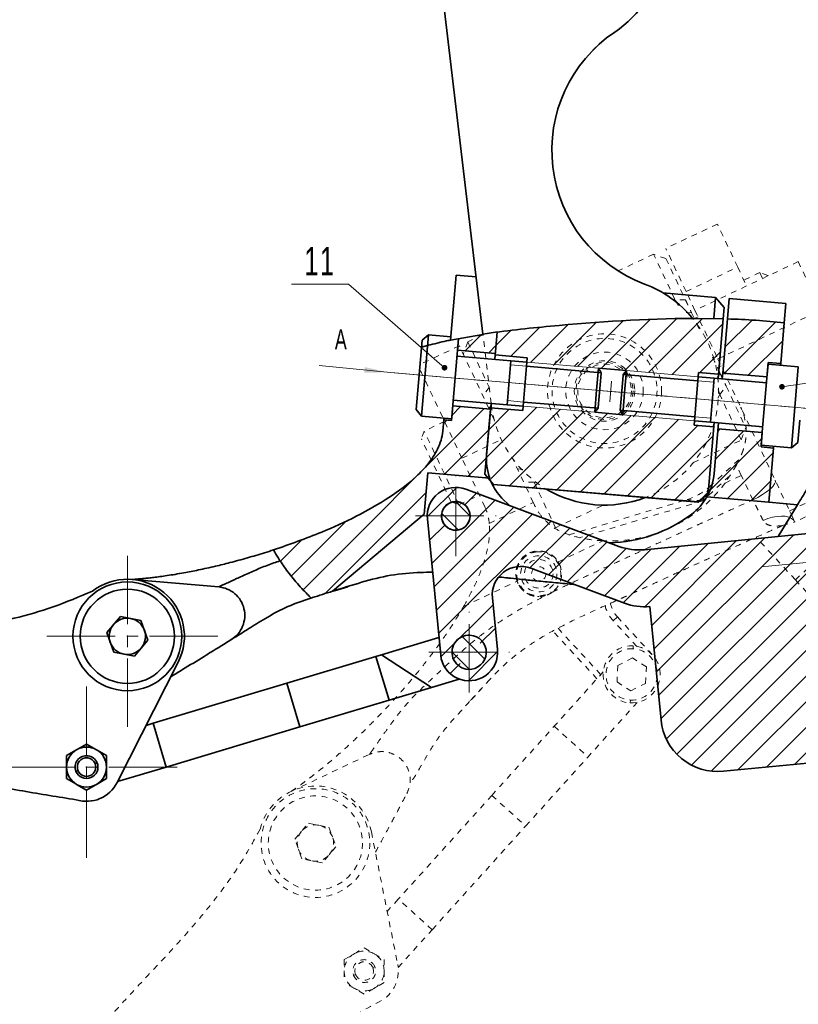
# Model space of a CAD drawing. Header units: millimetres. Extents: x -594 to 641, y -420 to 420.
# Tile 3 of 43: x -477 to -341, y -334 to -161. Entities that reach past the tile are written whole.
import ezdxf
from ezdxf.enums import TextEntityAlignment as Align

# ---------------------------------------------------------------- set-up
doc = ezdxf.new("R2010")
doc.units = ezdxf.units.MM
doc.linetypes.add('点画线', pattern=[18, 12, -2, 2, -2])
doc.linetypes.add('虚线', pattern=[2, 1, -1])
doc.layers.get('0').update_dxf_attribs({"lineweight": 35})
for name, color, linetype, lineweight in [('中心线层', 1, '点画线', 18), ('剖面线层', 4, 'Continuous', 18), ('尺寸线层', 3, 'Continuous', 18), ('粗实线层', 7, 'Continuous', 35), ('细实线层', 7, 'Continuous', 18), ('虚线层', 6, '虚线', 18)]:
    doc.layers.add(name, color=color, linetype=linetype, lineweight=lineweight)
doc.styles.add('标准', font='txt', dxfattribs={"width": 0.667})
doc.dimstyles.new('GB_尺寸', dxfattribs={"dimtxt": 3.5, "dimasz": 4, "dimexe": 2, "dimexo": 0, "dimtad": 1, "dimdsep": 46, "dimtxsty": '标准', "dimblk": '_CAXARROW', "dimcen": 0, "dimdle": 6, "dimazin": 2, "dimtfac": 0.707107, "dimtdec": 3, "dimtmove": 2, "dimatfit": 3, "dimfxl": 0, "dimfrac": 2, "dimtolj": 1, "dimtzin": 0, "dimarcsym": 0})
pattern_1 = [(135, (0, 0), (-2.245064, -2.245064), [])]

# ---------------------------------------------------------------- blocks, each defined once
blk = doc.blocks.new('*X4')
at = {"layer": '尺寸线层', "linetype": 'Continuous'}
blk.add_hatch(color=256, dxfattribs=at).paths.add_polyline_path([(0, 0), (-4.03, -0.1), (-3.93, 0.9)], flags=0)
blk.add_line((0, 0), (-11.94, 1.2), dxfattribs=at)
blk = doc.blocks.new('*X14')
at = {"layer": '尺寸线层', "linetype": 'Continuous'}
for points in [[(-518.82, -371.2), (-514.82, -370.7), (-514.82, -371.7)], [(-289.76, -371.2), (-293.76, -370.7), (-293.76, -371.7)]]:
    blk.add_hatch(color=0, dxfattribs=at).paths.add_polyline_path(points, flags=0)
at = {"layer": '尺寸线层', "color": 0, "linetype": 'Continuous'}
for p, q in [((-289.76, -167.85), (-289.76, -373.2)), ((-518.82, -277.73), (-518.82, -373.2)), ((-518.82, -371.2), (-289.76, -371.2))]:
    blk.add_line(p, q, dxfattribs=at)
at = {"layer": '尺寸线层', "color": 0, "insert": (-404.29, -368.84), "char_height": 3.5, "width": 9.4541, "attachment_point": 5, "line_spacing_factor": 1.15057, "style": '标准'}
blk.add_mtext('\\T1.1;230', dxfattribs=at)
blk = doc.blocks.new('_CAXARROW')
blk.add_hatch(color=0).paths.add_polyline_path([(0, 0), (-1, 0.125), (-1, -0.125)], flags=0)
blk = doc.blocks.new('*X15')
at = {"layer": '尺寸线层', "linetype": 'Continuous'}
for points in [[(-259.13, 323.12), (-259.63, 319.12), (-258.63, 319.12)], [(-259.13, -353.35), (-259.63, -349.35), (-258.63, -349.35)]]:
    blk.add_hatch(color=0, dxfattribs=at).paths.add_polyline_path(points, flags=0)
at = {"layer": '尺寸线层', "color": 0, "linetype": 'Continuous'}
for p, q in [((-374.61, 323.12), (-257.13, 323.12)), ((-259.13, -353.35), (-259.13, 323.12)), ((-459.09, -353.35), (-257.13, -353.35))]:
    blk.add_line(p, q, dxfattribs=at)
at = {"layer": '尺寸线层', "color": 0, "insert": (-261.49, 178.79), "char_height": 3.5, "width": 9.2017, "attachment_point": 5, "rotation": 90, "line_spacing_factor": 1.15057, "style": '标准'}
blk.add_mtext('\\T1.1;676', dxfattribs=at)
blk = doc.blocks.new('*X58')
at = {"layer": '细实线层', "lineweight": 18}
h = blk.add_hatch(color=0, dxfattribs=at)
edge = h.paths.add_edge_path(flags=0)
edge.add_arc((0, 0), 0.5, 0, 360)
at = {"layer": '细实线层', "color": 0}
for p, q in [((-16.84, 14.67), (-26.84, 14.67)), ((0, 0), (-16.84, 14.67))]:
    blk.add_line(p, q, dxfattribs=at)
at = {"layer": '细实线层', "color": 0, "lineweight": 18, "insert": (-21.84, 16.17), "char_height": 5, "width": 17, "attachment_point": 8, "line_spacing_factor": 1.15057, "style": '标准'}
blk.add_mtext('\\T1.1;11', dxfattribs=at)
blk = doc.blocks.new('*X59')
at = {"layer": '细实线层', "lineweight": 18}
h = blk.add_hatch(color=0, dxfattribs=at)
edge = h.paths.add_edge_path(flags=0)
edge.add_arc((0, 0), 0.5, 0, 360)
at = {"layer": '细实线层', "color": 0}
for p, q in [((0, 0), (64.19, 9.59)), ((64.19, 9.59), (74.19, 9.59))]:
    blk.add_line(p, q, dxfattribs=at)
at = {"layer": '细实线层', "color": 0, "lineweight": 18, "insert": (69.19, 11.09), "char_height": 5, "width": 17, "attachment_point": 8, "line_spacing_factor": 1.15057, "style": '标准'}
blk.add_mtext('\\T1.1;12', dxfattribs=at)

msp = doc.modelspace()

# ---------------------------------------------------------------- hatches: boundary and pattern name
at = {"layer": '剖面线层'}
h = msp.add_hatch(dxfattribs=at)
h.set_pattern_fill('ANSI31', color=256, style=0, pattern_type=0)
edge = h.paths.add_edge_path(flags=0)
edge.add_line((-393.43, -216.145), (-393.774, -220.144))
edge.add_line((-393.774, -220.144), (-388.158, -220.627))
edge.add_line((-388.158, -220.627), (-388.224, -221.395))
edge.add_line((-388.224, -221.395), (-360.689, -223.762))
edge.add_line((-360.689, -223.762), (-360.623, -222.995))
edge.add_line((-360.623, -222.995), (-354.645, -223.509))
edge.add_line((-354.645, -223.509), (-353.811, -213.809))
edge.add_spline(control_points=[(-353.811, -213.809), (-363.811, -213.532), (-377.19, -214.384), (-390.349, -215.731), (-393.43, -216.145)], knot_values=[0, 0, 0, 0, 30.2965328, 39.7224263, 39.7224263, 39.7224263, 39.7224263], weights=[1, 1, 1, 1, 1], degree=3, periodic=0)
h = msp.add_hatch(dxfattribs=at)
h.set_pattern_fill('ANSI31', color=256, style=0, pattern_type=0)
edge = h.paths.add_edge_path(flags=0)
edge.add_line((-353.899, -223.316), (-346.127, -223.985))
edge.add_line((-346.127, -223.985), (-345.91, -221.46))
edge.add_line((-345.91, -221.46), (-343.718, -221.648))
edge.add_line((-343.718, -221.648), (-343.104, -214.499))
edge.add_spline(control_points=[(-343.104, -214.499), (-346.398, -214.154), (-349.729, -213.939), (-353.083, -213.831)], knot_values=[0, 0, 0, 0, 10.0039655, 10.0039655, 10.0039655, 10.0039655], weights=[1, 1, 1, 1], degree=3, periodic=0)
edge.add_line((-353.083, -213.831), (-353.899, -223.316))
h = msp.add_hatch(dxfattribs=at)
h.set_pattern_fill('ANSI31', color=256, style=0, pattern_type=0)
edge = h.paths.add_edge_path(flags=0)
edge.add_line((-393.752, -219.89), (-393.43, -216.145))
edge.add_spline(control_points=[(-393.43, -216.145), (-395.707, -216.451), (-397.96, -216.808), (-400.179, -217.243)], knot_values=[0, 0, 0, 0, 6.8387393, 6.8387393, 6.8387393, 6.8387393], weights=[1, 1, 1, 1], degree=3, periodic=0)
edge.add_line((-400.179, -217.243), (-400.357, -219.322))
edge.add_line((-400.357, -219.322), (-393.752, -219.89))
h = msp.add_hatch(dxfattribs=at)
h.set_pattern_fill('ANSI31', color=256, style=0, pattern_type=0)
edge = h.paths.add_edge_path(flags=0)
edge.add_line((-422.276, -261.56), (-406.209, -248.037))
edge.add_line((-406.209, -248.037), (-405.589, -240.822))
edge.add_line((-405.589, -240.822), (-394.711, -241.757))
edge.add_arc((-385.304, -238.365), 10, 175.08528, 199.82976, ccw=False)
edge.add_line((-395.267, -237.508), (-394.591, -229.652))
edge.add_line((-394.591, -229.652), (-401.197, -229.083))
edge.add_line((-401.197, -229.083), (-401.414, -231.608))
edge.add_line((-401.414, -231.608), (-402.779, -231.491))
edge.add_line((-402.779, -231.491), (-402.95, -233.478))
edge.add_spline(control_points=[(-402.95, -233.478), (-403.657, -241.699), (-417.636, -249.423), (-432.606, -254.306)], knot_values=[0, 0, 0, 0, 37.7359963, 37.7359963, 37.7359963, 37.7359963], weights=[1, 1, 1, 1], degree=3, periodic=0)
edge.add_spline(control_points=[(-432.606, -254.306), (-431.045, -257.221), (-428.761, -260.041), (-426.026, -262.747)], knot_values=[0, 0, 0, 0, 10.7421363, 10.7421363, 10.7421363, 10.7421363], weights=[1, 1, 1, 1], degree=3, periodic=0)
edge.add_spline(control_points=[(-426.026, -262.747), (-424.969, -262.399), (-423.75, -262.018), (-422.276, -261.56)], knot_values=[0, 0, 0, 0, 3.9339119, 3.9339119, 3.9339119, 3.9339119], weights=[1, 1, 1, 1], degree=3, periodic=0)
h = msp.add_hatch(dxfattribs=at)
h.set_pattern_fill('ANSI31', color=256, style=0, pattern_type=0)
edge = h.paths.add_edge_path(flags=0)
edge.add_line((-394.569, -229.397), (-395.571, -241.043))
edge.add_spline(control_points=[(-395.571, -241.043), (-395.074, -241.635), (-394.577, -242.226), (-394.081, -242.817)], knot_values=[0, 0, 0, 0, 2.3163734, 2.3163734, 2.3163734, 2.3163734], weights=[1, 1, 1, 1], degree=3, periodic=0)
edge.add_line((-394.081, -242.817), (-358.213, -245.901))
edge.add_spline(control_points=[(-358.213, -245.901), (-358.183, -245.876), (-358.153, -245.851), (-358.123, -245.826), (-357.563, -245.353), (-357.002, -244.881), (-356.442, -244.408)], knot_values=[0, 0, 0, 0, 0.1172018, 0.1172018, 0.1172018, 2.3163734, 2.3163734, 2.3163734, 2.3163734], weights=[1, 1, 1, 1, 1, 1, 1], degree=3, periodic=0)
edge.add_line((-356.442, -244.408), (-355.441, -232.762))
edge.add_line((-355.441, -232.762), (-361.419, -232.248))
edge.add_line((-361.419, -232.248), (-361.353, -231.48))
edge.add_line((-361.353, -231.48), (-388.887, -229.112))
edge.add_line((-388.887, -229.112), (-388.953, -229.88))
edge.add_line((-388.953, -229.88), (-394.569, -229.397))
h = msp.add_hatch(dxfattribs=at)
h.set_pattern_fill('ANSI31', color=256, style=0, pattern_type=0)
edge = h.paths.add_edge_path(flags=0)
edge.add_line((-356.687, -245.027), (-345.809, -245.962))
edge.add_line((-345.809, -245.962), (-344.992, -236.46))
edge.add_line((-344.992, -236.46), (-347.183, -236.271))
edge.add_line((-347.183, -236.271), (-346.966, -233.747))
edge.add_line((-346.966, -233.747), (-354.738, -233.078))
edge.add_line((-354.738, -233.078), (-355.414, -240.935))
edge.add_arc((-365.377, -240.079), 10, 330.34079, 355.08528, ccw=False)
h = msp.add_hatch(dxfattribs=at)
h.set_pattern_fill('ANSI31', color=256, style=0, pattern_type=0)
edge = h.paths.add_edge_path(flags=0)
edge.add_line((-405.656, -248.838), (-403.316, -272.724))
edge.add_arc((-398.34, -272.237), 5, 185.59345, 365.59345)
edge.add_line((-393.364, -271.749), (-394.252, -262.683))
edge.add_arc((-389.276, -262.196), 5, 69.53158, 185.59345, ccw=False)
edge.add_line((-387.527, -257.512), (-371.128, -263.633))
edge.add_arc((-367.631, -254.264), 10, 249.53158, 275.59345)
edge.add_line((-366.657, -264.217), (-364.707, -284.121))
edge.add_arc((-354.755, -283.147), 10, 185.59345, 275.59345)
edge.add_line((-353.78, -293.099), (-326.226, -290.4))
edge.add_arc((-327.201, -280.448), 10, 275.59345, 365.59345)
edge.add_line((-317.249, -279.473), (-319.41, -257.407))
edge.add_line((-319.41, -257.407), (-334.338, -258.869))
edge.add_line((-334.338, -258.869), (-334.89, -253.24))
edge.add_line((-334.89, -253.24), (-319.961, -251.777))
edge.add_line((-319.961, -251.777), (-320.173, -249.616))
edge.add_line((-320.173, -249.616), (-367.631, -254.264))
edge.add_arc((-368.606, -244.312), 10, 249.53158, 275.59345, ccw=False)
edge.add_line((-372.103, -253.68), (-398.931, -243.667))
edge.add_arc((-400.68, -248.351), 5, 69.53158, 185.59345)
edge = h.paths.add_edge_path(flags=0)
edge.add_arc((-400.68, -248.351), 2.5, 5.59345, 185.59345, ccw=False)
edge.add_arc((-400.68, -248.351), 2.5, -174.40655, 5.59345, ccw=False)
edge = h.paths.add_edge_path(flags=0)
edge.add_arc((-398.34, -272.237), 2.5, 5.59345, 185.59345, ccw=False)
edge.add_arc((-398.34, -272.237), 2.5, -174.40655, 5.59345, ccw=False)
h = msp.add_hatch(dxfattribs=at)
h.set_pattern_fill('ANSI31', color=256, style=0, pattern_type=0)
h.set_pattern_definition(pattern_1)
edge = h.paths.add_edge_path(flags=0)
edge.add_arc((-400.68, -248.351), 2.5, 0, 360)
h = msp.add_hatch(dxfattribs=at)
h.set_pattern_fill('ANSI31', color=256, style=0, pattern_type=0)
h.set_pattern_definition(pattern_1)
edge = h.paths.add_edge_path(flags=0)
edge.add_arc((-398.34, -272.237), 3, 267.07627, 447.07627)
edge.add_arc((-398.34, -272.237), 3, 87.07627, 267.07627)

# ---------------------------------------------------------------- linework, layer by layer
at = {"layer": '中心线层'}
for p, q in [((-335.622, -229.805), (-412.681, -223.179)), ((-411.451, -223.285), (-334.392, -229.911)), ((-373.692, -228.354), (-373.381, -224.736)), ((-375.47, -226.379), (-371.853, -226.69)), ((-400.68, -255.409), (-400.68, -241.293)), ((-407.737, -248.351), (-393.622, -248.351)), ((-458.235, -285.33), (-458.235, -253.563)), ((-347.095, -257.277), (-293.452, -252.023)), ((-398.34, -279.294), (-398.34, -265.179)), ((-442.351, -269.446), (-474.118, -269.446)), ((-405.398, -272.237), (-391.283, -272.237)), ((-465.387, -308.239), (-465.387, -276.472)), ((-449.503, -292.356), (-481.27, -292.356))]:
    msp.add_line(p, q, dxfattribs=at)
at = {"layer": '粗实线层'}
for p, q in [((-415.059, -54.891), (-395.925, -216.503)), ((-401.578, -217.53), (-400.6, -206.151)), ((-397.115, -206.451), (-400.6, -206.151)), ((-355.131, -210.061), (-364.379, -209.266)), ((-355.45, -213.772), (-355.131, -210.061)), ((-353.641, -211.832), (-355.131, -210.061)), ((-353.083, -213.831), (-352.776, -210.264)), ((-342.813, -211.12), (-352.776, -210.264)), ((-353.641, -211.832), (-353.811, -213.809)), ((-343.104, -214.499), (-342.813, -211.12)), ((-355.45, -213.772), (-359.402, -213.795)), ((-353.811, -213.809), (-355.45, -213.772)), ((-353.811, -213.809), (-354.711, -224.276)), ((-353.899, -223.316), (-353.083, -213.831)), ((-343.718, -221.648), (-343.104, -214.499)), ((-406.678, -230.859), (-405.455, -216.637)), ((-405.455, -216.637), (-406.581, -217.585)), ((-401.531, -216.974), (-405.455, -216.637)), ((-395.917, -216.568), (-401.578, -217.53)), ((-400.179, -217.243), (-401.414, -231.608)), ((-400.179, -217.243), (-400.37, -219.473)), ((-400.179, -217.243), (-400.357, -219.322)), ((-393.84, -220.912), (-393.43, -216.145)), ((-407.626, -229.732), (-406.581, -217.585)), ((-405.615, -218.502), (-406.686, -218.802)), ((-391.013, -221.155), (-400.445, -220.344)), ((-400.357, -219.322), (-393.752, -219.89)), ((-393.774, -220.144), (-388.14, -220.641)), ((-388.14, -220.641), (-388.207, -221.396)), ((-391.013, -221.155), (-391.694, -228.871)), ((-388.222, -221.389), (-391.03, -221.154)), ((-388.886, -229.112), (-388.207, -221.396)), ((-375.202, -223.261), (-388.269, -222.102)), ((-375.656, -222.475), (-375.988, -226.334)), ((-375.202, -223.261), (-375.656, -222.475)), ((-375.656, -222.475), (-370.754, -222.897)), ((-346.953, -233.596), (-345.91, -221.46)), ((-346.14, -224.136), (-345.941, -221.825)), ((-340.646, -222.209), (-345.935, -221.755)), ((-345.91, -221.46), (-343.718, -221.648)), ((-343.744, -221.943), (-343.718, -221.648)), ((-340.646, -222.209), (-341.869, -236.432)), ((-375.216, -223.424), (-375.725, -229.333)), ((-375.216, -223.424), (-375.202, -223.261)), ((-371.349, -223.757), (-371.871, -229.829)), ((-371.349, -223.757), (-371.335, -223.593)), ((-371.335, -223.593), (-370.754, -222.897)), ((-371.335, -223.593), (-358.248, -224.685)), ((-370.754, -222.897), (-371.086, -226.756)), ((-358.187, -223.978), (-358.915, -232.463)), ((-358.139, -223.221), (-358.203, -223.976)), ((-355.379, -224.219), (-358.187, -223.978)), ((-354.645, -223.507), (-358.139, -223.221)), ((-355.396, -224.218), (-356.043, -231.936)), ((-355.396, -224.218), (-346.215, -225.007)), ((-353.899, -223.316), (-353.987, -224.339)), ((-353.899, -223.316), (-346.127, -223.985)), ((-376.319, -230.193), (-375.988, -226.334)), ((-371.417, -230.614), (-371.086, -226.756)), ((-401.184, -228.932), (-401.383, -231.244)), ((-394.591, -229.652), (-401.197, -229.083)), ((-391.694, -228.871), (-401.109, -228.061)), ((-394.489, -228.631), (-395.571, -241.043)), ((-388.953, -229.88), (-394.569, -229.397)), ((-388.886, -229.118), (-391.694, -228.87)), ((-388.886, -229.112), (-388.953, -229.88)), ((-375.739, -229.496), (-388.824, -228.405)), ((-375.739, -229.496), (-375.725, -229.333)), ((-407.626, -229.732), (-407.619, -229.65)), ((-407.626, -229.732), (-406.678, -230.859)), ((-406.678, -230.859), (-401.389, -231.314)), ((-395.267, -237.508), (-394.591, -229.652)), ((-375.739, -229.496), (-376.319, -230.193)), ((-376.319, -230.193), (-371.417, -230.614)), ((-371.871, -229.829), (-371.417, -230.614)), ((-371.871, -229.829), (-358.79, -230.987)), ((-402.95, -233.478), (-402.779, -231.491)), ((-402.754, -231.196), (-402.779, -231.491)), ((-401.414, -231.608), (-402.779, -231.491)), ((-355.441, -232.762), (-358.915, -232.463)), ((-358.915, -232.463), (-355.441, -232.762)), ((-356.043, -231.936), (-358.851, -231.695)), ((-355.375, -231.994), (-356.442, -244.408)), ((-356.043, -231.936), (-346.878, -232.724)), ((-355.414, -240.935), (-354.65, -232.056)), ((-340.407, -231.581), (-340.735, -235.401)), ((-346.966, -233.747), (-354.738, -233.078)), ((-347.183, -236.271), (-346.966, -233.747)), ((-347.152, -235.907), (-346.953, -233.596)), ((-344.992, -236.46), (-347.183, -236.271)), ((-347.158, -235.977), (-341.869, -236.432)), ((-344.992, -236.46), (-344.967, -236.165)), ((-341.869, -236.432), (-340.742, -235.483)), ((-340.735, -235.401), (-340.742, -235.483)), ((-345.809, -245.962), (-344.992, -236.46)), ((-405.589, -240.822), (-406.209, -248.037)), ((-405.589, -240.822), (-394.711, -241.757)), ((-394.081, -242.817), (-395.571, -241.043)), ((-395.021, -241.731), (-394.083, -242.845)), ((-394.081, -242.817), (-394.083, -242.845)), ((-394.083, -242.845), (-358.215, -245.929)), ((-358.213, -245.901), (-394.081, -242.817)), ((-398.931, -243.667), (-372.103, -253.68)), ((-358.215, -245.929), (-356.445, -244.438)), ((-356.442, -244.408), (-356.445, -244.438)), ((-392.584, -245.22), (-391.252, -246.533)), ((-358.215, -245.929), (-358.213, -245.901)), ((-356.687, -245.027), (-345.809, -245.962)), ((-345.809, -245.962), (-340.791, -246.394)), ((-340.791, -246.394), (-344.193, -251.969)), ((-422.276, -261.56), (-406.209, -248.037)), ((-405.656, -248.838), (-403.316, -272.724)), ((-320.173, -249.616), (-367.631, -254.264)), ((-387.527, -257.512), (-371.128, -263.633)), ((-457.378, -259.483), (-442.229, -260.786)), ((-421.95, -261.459), (-419.601, -260.755)), ((-394.252, -262.683), (-393.364, -271.749)), ((-366.657, -264.217), (-364.707, -284.121)), ((-461.84, -268.781), (-459.461, -265.991)), ((-459.461, -265.991), (-455.855, -266.657)), ((-455.855, -266.657), (-454.629, -270.112)), ((-460.614, -272.236), (-461.84, -268.781)), ((-454.629, -270.112), (-457.008, -272.901)), ((-413.702, -272.67), (-403.618, -269.644)), ((-457.008, -272.901), (-460.614, -272.236)), ((-449.319, -273.976), (-460.037, -295.073)), ((-430.293, -277.649), (-414.667, -272.96)), ((-413.702, -272.67), (-414.667, -272.96)), ((-414.667, -272.96), (-412.367, -280.622)), ((-413.702, -272.67), (-404.943, -278.394)), ((-430.293, -277.649), (-453.732, -284.682)), ((-430.293, -277.649), (-427.993, -285.311)), ((-400.064, -276.93), (-404.943, -278.394)), ((-404.943, -278.394), (-412.367, -280.622)), ((-427.993, -285.311), (-412.367, -280.622)), ((-453.732, -284.682), (-454.943, -285.046)), ((-451.433, -292.345), (-453.732, -284.682)), ((-451.433, -292.345), (-427.993, -285.311)), ((-468.887, -290.335), (-467.137, -289.325)), ((-465.387, -288.314), (-463.637, -289.325)), ((-468.887, -290.335), (-468.887, -292.356)), ((-461.887, -290.335), (-461.887, -292.356)), ((-326.226, -290.4), (-353.78, -293.099)), ((-468.887, -292.356), (-468.887, -294.377)), ((-466.884, -292.977), (-467.234, -293.122)), ((-463.889, -291.735), (-463.539, -291.59)), ((-461.887, -292.356), (-461.887, -294.377)), ((-459.95, -294.901), (-451.433, -292.345)), ((-461.887, -294.377), (-463.637, -295.387)), ((-465.387, -296.397), (-467.137, -295.387))]:
    msp.add_line(p, q, dxfattribs=at)
msp.add_lwpolyline([(-356.442, -244.408), (-358.123, -245.826), (-358.213, -245.901)], dxfattribs=at)
for centre, radius in [((-400.68, -248.351), 2.5), ((-458.235, -269.446), 9.525), ((-458.235, -269.446), 8.255)]:
    msp.add_circle(centre, radius, dxfattribs=at)
for centre, radius, start, end in [((-384.013, -147.008), 20, 304.01811, 35.46486), ((-358.838, -184.306), 25, 124.01811, 249.48602), ((-374.607, -226.453), 20, 39.4461, 69.48602), ((-385.304, -238.365), 10, 175.08528, 199.82976), ((-365.377, -240.079), 10, 330.34079, 355.08528), ((-385.304, -238.365), 10, 203.85664, 223.27496), ((-400.68, -248.351), 5, 69.53158, 185.59345), ((-374.607, -226.453), 20, 239.24334, 290.92721), ((-400.68, -248.351), 2.5, 5.59345, 185.59345), ((-365.377, -240.079), 10, 306.89559, 330.34079), ((-400.68, -248.351), 2.5, 185.59345, 5.59345), ((-374.382, -228.083), 25, 271.50101, 306.89559), ((-368.606, -244.312), 10, 249.53158, 275.59345), ((-389.276, -262.196), 5, 69.53158, 185.59345), ((-458.235, -269.446), 10, 333.06801, 127.679), ((-367.631, -254.264), 10, 249.53158, 275.59345), ((-458.235, -269.446), 3.175, 139.53752, 199.53752), ((-458.235, -269.446), 3.175, 79.53752, 139.53752), ((-458.235, -269.446), 3.175, 19.53752, 79.53752), ((-458.235, -269.446), 3.175, 319.53752, 19.53752), ((-458.235, -269.446), 3.175, 199.53752, 259.53752), ((-398.34, -272.237), 3, 87.07627, 267.07627), ((-398.34, -272.237), 3, 267.07627, 87.07627), ((-458.235, -269.446), 3.175, 259.53752, 319.53752), ((-398.34, -272.237), 5, 185.59345, 5.59345), ((-354.755, -283.147), 10, 185.59345, 275.59345), ((-465.387, -292.356), 3.5, 120, 180), ((-465.387, -292.356), 3.5, 60, 120), ((-465.387, -292.356), 3.5, 0, 60), ((-465.387, -292.356), 2, 22.52267, 202.52267), ((-465.387, -292.356), 1.621, 22.52267, 202.52267), ((-465.387, -292.356), 3.5, 180, 240), ((-465.387, -292.356), 2, 202.52267, 22.52267), ((-465.387, -292.356), 1.621, 202.52267, 22.52267), ((-465.387, -292.356), 3.5, 300, 0), ((-465.387, -292.356), 6, 252.66208, 333.06801), ((-465.387, -292.356), 3.5, 240, 300)]:
    msp.add_arc(centre, radius, start, end, dxfattribs=at)
for points, knots in [([(-359.163, -213.746), (-367.436, -213.772), (-379.833, -214.626), (-392.041, -215.906), (-395.925, -216.503)], [0, 0, 0, 0, 24.9079333, 36.8880806, 36.8880806, 36.8880806, 36.8880806]), ([(-343.104, -214.499), (-344.762, -214.343), (-348.086, -214.03), (-351.415, -213.897), (-353.083, -213.831)], [0, 0, 0, 0, 4.9921122, 10.0036503, 10.0036503, 10.0036503, 10.0036503]), ([(-401.399, -217.493), (-401.701, -217.557), (-403.005, -217.832), (-404.481, -218.211), (-405.615, -218.502)], [0, 0, 0, 0, 1.0050748, 4.3359856, 4.3359856, 4.3359856, 4.3359856]), ([(-432.606, -254.306), (-429.762, -253.313), (-424.833, -251.592), (-418.072, -248.5), (-412.476, -245.333), (-408.258, -242.189), (-405.447, -239.263), (-404.008, -237.09), (-403.198, -235.117), (-403.032, -234.024), (-402.95, -233.478)], [0, 0, 0, 0, 9.03734, 15.6638698, 22.2833607, 28.3116055, 31.3738554, 34.4217418, 36.0765384, 37.7279101, 37.7279101, 37.7279101, 37.7279101]), ([(-334.992, -236.891), (-335.71, -238.068), (-337.145, -240.419), (-338.814, -243.153), (-340.054, -245.185), (-340.549, -245.996), (-340.791, -246.394)], [0, 0, 0, 0, 3.1840611, 6.3614168, 8.7943796, 11.1325734, 11.1325734, 11.1325734, 11.1325734]), ([(-457.378, -259.483), (-457.355, -259.482), (-457.306, -259.479), (-456.972, -259.456), (-456.521, -259.422), (-455.974, -259.377), (-455.301, -259.315), (-454.504, -259.232), (-453.564, -259.124), (-452.474, -258.984), (-451.23, -258.805), (-449.83, -258.584), (-448.005, -258.265), (-445.653, -257.807), (-442.958, -257.21), (-440.086, -256.503), (-437.712, -255.859), (-435.689, -255.271), (-434.164, -254.807), (-433.133, -254.475), (-432.606, -254.306)], [0, 0, 0, 0, 0.6338384, 1.3347605, 1.9560445, 2.6688033, 3.4437733, 4.3257409, 5.3176769, 6.439528, 7.6912703, 9.0740095, 10.5885643, 13.0212684, 15.8432888, 18.247067, 21.1126482, 22.493311, 23.8983042, 25.3670864, 25.3670864, 25.3670864, 25.3670864]), ([(-431.47, -256.222), (-431.565, -256.073), (-431.956, -255.467), (-432.326, -254.805), (-432.606, -254.306)], [0, 0, 0, 0, 0.5450898, 2.2281643, 2.2281643, 2.2281643, 2.2281643]), ([(-442.229, -260.786), (-442.151, -260.75), (-442.033, -260.695), (-441.355, -260.38), (-440.498, -259.983), (-439.107, -259.336), (-437.147, -258.442), (-434.943, -257.474), (-433.022, -256.725), (-431.835, -256.34), (-431.47, -256.222)], [0, 0, 0, 0, 1.7500168, 2.6749519, 3.650855, 5.3736001, 7.2696036, 9.1074898, 10.8984733, 11.6954305, 11.6954305, 11.6954305, 11.6954305]), ([(-431.47, -256.221), (-431.24, -256.566), (-430.769, -257.273), (-429.871, -258.474), (-428.895, -259.675), (-427.844, -260.869), (-426.833, -261.941), (-426.193, -262.582), (-426.115, -262.659), (-426.097, -262.677)], [0, 0, 0, 0, 1.058827, 2.1714915, 3.2783478, 4.5713281, 6.1387023, 7.8723222, 8.414944, 8.414944, 8.414944, 8.414944]), ([(-422.222, -261.514), (-420.543, -260.992), (-417.19, -259.951), (-412.076, -258.6), (-407.917, -258.276), (-405.468, -258.221), (-404.782, -258.235), (-404.735, -258.236)], [0, 0, 0, 0, 5.2791602, 10.5389329, 15.8258128, 17.7474648, 17.8867992, 17.8867992, 17.8867992, 17.8867992]), ([(-393.139, -259.054), (-393.086, -259.059), (-392.567, -259.114), (-391.918, -259.182), (-391.284, -259.249), (-391.093, -259.269), (-390.353, -259.347), (-388.821, -259.503), (-386.328, -259.75), (-383.428, -260.033), (-381.217, -260.245), (-379.988, -260.365), (-379.845, -260.379)], [0, 0, 0, 0, 0.1602246, 1.5656241, 1.9567265, 2.0743783, 2.1400973, 4.1890987, 6.6945429, 9.6564443, 12.9286378, 13.360533, 13.360533, 13.360533, 13.360533]), ([(-464.347, -261.532), (-466.631, -262.501), (-471.098, -264.397), (-478.009, -266.359), (-484.864, -267.818), (-491.762, -268.947), (-498.771, -269.99), (-505.96, -271.187), (-511.431, -272.3), (-515.037, -273.245), (-516.665, -274.03), (-517.719, -275.49), (-518.14, -277.508), (-517.948, -279.889), (-517.154, -282.37), (-515.596, -284.837), (-513.042, -286.907), (-509.242, -288.55), (-504.733, -289.647), (-499.832, -290.716), (-493.633, -292.507), (-485.985, -294.757), (-476.618, -296.586), (-470.309, -297.586), (-467.175, -298.083)], [0, 0, 0, 0, 7.4401762, 14.5536805, 21.5189547, 28.4741264, 35.5299674, 42.7878787, 50.3578487, 52.2581396, 53.9981898, 55.6545788, 57.4509427, 60.0808487, 62.7421534, 65.198782, 68.7387613, 72.410546, 77.5501367, 82.6405082, 87.4702143, 96.9103682, 106.5590896, 116.0863352, 116.0863352, 116.0863352, 116.0863352]), ([(-422.276, -261.56), (-423.45, -261.924), (-424.702, -262.313), (-425.948, -262.721), (-426.026, -262.747)], [0, 0, 0, 0, 3.686232, 3.9339084, 3.9339084, 3.9339084, 3.9339084]), ([(-438.585, -269.122), (-437.988, -268.749), (-436.625, -267.899), (-433.698, -266.086), (-430.257, -264.165), (-427.451, -263.206), (-426.072, -262.735)], [0, 0, 0, 0, 2.961705, 6.7603326, 10.4912479, 14.0984079, 14.0984079, 14.0984079, 14.0984079]), ([(-450.612, -276.521), (-449.929, -276.108), (-447.976, -274.927), (-445.18, -273.211), (-442.333, -271.452), (-440.752, -270.47), (-440.018, -270.014)], [0, 0, 0, 0, 2.3928773, 6.8493103, 9.8404341, 12.4331634, 12.4331634, 12.4331634, 12.4331634]), ([(-438.584, -269.123), (-438.948, -269.349), (-439.808, -269.883), (-439.941, -269.966), (-440.018, -270.014)], [0, 0, 0, 0, 0.7147906, 1.6878601, 1.6878601, 1.6878601, 1.6878601]), ([(-467.137, -289.325), (-467.095, -289.301), (-466.504, -288.96), (-465.925, -288.625), (-465.387, -288.314)], [0, 0, 0, 0, 0.1418029, 2.0207259, 2.0207259, 2.0207259, 2.0207259]), ([(-463.637, -289.325), (-463.595, -289.349), (-463.004, -289.69), (-462.425, -290.024), (-461.887, -290.335)], [0, 0, 0, 0, 0.1418029, 2.0207259, 2.0207259, 2.0207259, 2.0207259]), ([(-467.137, -295.387), (-467.178, -295.363), (-467.769, -295.022), (-468.348, -294.687), (-468.887, -294.377)], [0, 0, 0, 0, 0.1418029, 2.0207259, 2.0207259, 2.0207259, 2.0207259]), ([(-463.637, -295.387), (-463.678, -295.411), (-464.269, -295.752), (-464.848, -296.086), (-465.387, -296.397)], [0, 0, 0, 0, 0.1418029, 2.0207259, 2.0207259, 2.0207259, 2.0207259])]:
    msp.add_open_spline(points, degree=3, knots=knots, dxfattribs=at)
msp.add_open_spline([(-440.018, -270.014), (-439.6, -269.699), (-438.766, -269.069), (-437.959, -267.693), (-437.589, -266.161), (-437.715, -264.583), (-438.318, -263.12), (-439.342, -261.922), (-440.684, -261.061), (-441.714, -260.878), (-442.229, -260.786)], degree=3, dxfattribs=at)
at = {"layer": '细实线层'}
for p, q in [((-388.282, -222.103), (-391.09, -221.867)), ((-375.656, -222.475), (-388.222, -221.389)), ((-370.754, -222.897), (-358.203, -223.976)), ((-358.248, -224.685), (-355.455, -224.919)), ((-355.455, -224.918), (-355.454, -224.918)), ((-388.824, -228.405), (-391.631, -228.157)), ((-376.319, -230.193), (-388.886, -229.118)), ((-371.417, -230.614), (-358.866, -231.694)), ((-358.79, -230.987), (-355.998, -231.234))]:
    msp.add_line(p, q, dxfattribs=at)
at = {"layer": '虚线层'}
for p, q in [((-415.059, -54.891), (-394.468, -228.804)), ((-354.834, -197.213), (-363.877, -201.482)), ((-351.274, -204.754), (-354.834, -197.213)), ((-360.317, -209.023), (-363.877, -201.482)), ((-366.014, -202.491), (-372.222, -205.422)), ((-363.836, -203.272), (-366.014, -202.491)), ((-362.259, -210.445), (-366.014, -202.491)), ((-363.836, -203.272), (-360.422, -210.503)), ((-360.317, -209.023), (-351.274, -204.754)), ((-340.668, -203.795), (-358.754, -212.334)), ((-351.274, -204.754), (-349.711, -208.065)), ((-340.668, -203.795), (-336.655, -212.295)), ((-347.385, -205.709), (-350.197, -207.036)), ((-345.999, -206.206), (-347.385, -205.709)), ((-347.385, -205.709), (-346.9, -206.737)), ((-345.999, -206.206), (-345.958, -206.293)), ((-362.754, -210.384), (-362.259, -210.445)), ((-361.615, -211.456), (-362.259, -210.445)), ((-360.422, -210.503), (-362.259, -210.445)), ((-358.754, -212.334), (-360.317, -209.023)), ((-359.341, -212.792), (-360.275, -212.718)), ((-359.341, -212.792), (-358.046, -215.537)), ((-358.215, -213.476), (-358.872, -213.786)), ((-358.754, -212.334), (-354.741, -220.834)), ((-354.741, -220.834), (-336.655, -212.295)), ((-395.913, -216.606), (-398.569, -217.86)), ((-400.049, -218.559), (-407.283, -221.974)), ((-393.985, -231.404), (-400.049, -218.559)), ((-398.569, -217.86), (-399.35, -220.039)), ((-398.569, -217.86), (-394.814, -225.814)), ((-399.599, -238.251), (-407.283, -221.974)), ((-354.828, -222.354), (-354.17, -222.043)), ((-354.741, -220.834), (-342.176, -247.45)), ((-354.358, -223.347), (-354.829, -224.022)), ((-394.821, -225.824), (-395.936, -227.269)), ((-354.4, -227.092), (-354.789, -225.896)), ((-354.4, -227.092), (-353.278, -225.636)), ((-353.278, -225.636), (-349.864, -232.867)), ((-354.4, -227.092), (-354.752, -227.694)), ((-350.645, -235.046), (-354.4, -227.092)), ((-341.161, -259.545), (-306.138, -227.183)), ((-394.431, -228.95), (-394.856, -229.558)), ((-402.646, -231.797), (-406.207, -233.478)), ((-350.645, -235.046), (-349.864, -232.867)), ((-406.207, -233.478), (-406.704, -234.865)), ((-400.113, -246.387), (-406.207, -233.478)), ((-401.5, -245.89), (-406.704, -234.865)), ((-399.599, -238.251), (-392.693, -234.991)), ((-359.039, -239.008), (-350.645, -235.046)), ((-351.491, -239.431), (-350.567, -237.484)), ((-395.574, -246.777), (-399.599, -238.251)), ((-387.088, -246.013), (-390.744, -238.268)), ((-356.22, -243.249), (-351.024, -238.447)), ((-351.491, -239.431), (-353.473, -242.587)), ((-350.634, -241.246), (-351.491, -239.431)), ((-388.904, -240.19), (-389.873, -240.114)), ((-352.702, -241.36), (-357.411, -245.711)), ((-353.473, -242.587), (-350.634, -241.246)), ((-348.608, -245.537), (-350.634, -241.246)), ((-386.955, -242.461), (-388.792, -242.403)), ((-386.955, -242.461), (-383.2, -250.415)), ((-386.399, -242.53), (-386.955, -242.461)), ((-400.113, -246.387), (-396.552, -244.706)), ((-342.176, -247.45), (-335.723, -244.404)), ((-401.5, -245.89), (-400.113, -246.387)), ((-394.802, -249.654), (-387.088, -246.013)), ((-386.906, -246.397), (-387.088, -246.013)), ((-383.2, -250.415), (-374.806, -246.452)), ((-380.803, -251.675), (-360.137, -245.483)), ((-357.411, -245.711), (-378.881, -252.143)), ((-341.688, -248.484), (-342.176, -247.45)), ((-335.774, -246.824), (-341.251, -249.41)), ((-343.414, -250.037), (-341.251, -249.41)), ((-341.453, -249.098), (-341.688, -248.484)), ((-382.725, -256.397), (-374.923, -252.713)), ((-341.161, -259.545), (-348.043, -252.098)), ((-382.725, -256.397), (-382.516, -256.783)), ((-399.294, -264.218), (-389.916, -259.791)), ((-337.768, -263.217), (-341.161, -259.545)), ((-384.382, -262.087), (-384.688, -262.221)), ((-372.355, -266.034), (-373.09, -266.713)), ((-368.943, -271.2), (-373.09, -266.713)), ((-372.355, -266.034), (-366.173, -272.725)), ((-375.934, -276.896), (-383.648, -268.548)), ((-382.755, -268.041), (-375.262, -276.15)), ((-369.616, -271.624), (-369.59, -271.124)), ((-369.698, -273.235), (-372.268, -274.549)), ((-367.275, -274.804), (-369.698, -273.235)), ((-374.825, -275.666), (-383.429, -285.204)), ((-372.268, -274.549), (-372.416, -277.432)), ((-367.422, -277.687), (-367.275, -274.804)), ((-372.416, -277.432), (-369.993, -279.001)), ((-369.993, -279.001), (-367.422, -277.687)), ((-397.928, -280.517), (-396.252, -278.727)), ((-398.16, -280.768), (-398.136, -280.701)), ((-368.885, -281.025), (-377.489, -290.562)), ((-370.075, -280.612), (-370.1, -281.111)), ((-394.357, -297.317), (-383.429, -285.204)), ((-383.429, -285.204), (-377.489, -290.562)), ((-429.545, -296.622), (-415.796, -290.131)), ((-415.796, -290.131), (-415.578, -289.82)), ((-388.417, -302.676), (-377.489, -290.562)), ((-394.357, -297.317), (-410.749, -315.488)), ((-394.357, -297.317), (-388.417, -302.676)), ((-428.882, -305), (-426.502, -302.21)), ((-426.502, -302.21), (-422.897, -302.876)), ((-422.897, -302.876), (-421.671, -306.331)), ((-404.809, -320.847), (-388.417, -302.676)), ((-427.655, -308.455), (-428.882, -305)), ((-415.469, -303.713), (-410.849, -326.922)), ((-421.671, -306.331), (-424.05, -309.12)), ((-424.05, -309.12), (-427.655, -308.455)), ((-410.749, -315.488), (-412.696, -317.646)), ((-404.809, -320.847), (-410.749, -315.488)), ((-410.768, -327.452), (-404.809, -320.847)), ((-416.734, -324.052), (-414.984, -325.062)), ((-420.234, -326.073), (-418.484, -325.062)), ((-420.234, -326.073), (-420.234, -328.094)), ((-415.236, -327.473), (-414.886, -327.327)), ((-413.234, -326.073), (-413.234, -328.094)), ((-420.234, -328.094), (-420.234, -330.114)), ((-418.231, -328.714), (-418.581, -328.86)), ((-413.234, -328.094), (-413.234, -330.114)), ((-416.734, -332.135), (-418.484, -331.125)), ((-413.234, -330.114), (-414.984, -331.125))]:
    msp.add_line(p, q, dxfattribs=at)
for points in [[(-344.705, -242.093), (-344.671, -242.389), (-344.813, -242.756), (-345.124, -243.18), (-345.592, -243.644), (-346.2, -244.13), (-346.925, -244.62), (-347.738, -245.095), (-348.608, -245.537)], [(-341.453, -249.098), (-341.826, -248.781), (-342.321, -248.55), (-342.924, -248.412), (-343.615, -248.371), (-344.373, -248.429), (-345.175, -248.584), (-345.995, -248.831), (-346.808, -249.162)]]:
    msp.add_lwpolyline(points, dxfattribs=at)
for centre, radius in [((-374.607, -226.453), 10), ((-374.607, -226.453), 9.2), ((-374.607, -226.453), 6.8), ((-374.607, -226.453), 5.3), ((-374.607, -226.453), 5), ((-374.607, -226.453), 5), ((-374.607, -226.453), 4.7), ((-386.133, -258.491), 3.175), ((-386.133, -258.491), 2.5), ((-386.133, -258.491), 1.25), ((-425.276, -305.665), 9.525), ((-425.276, -305.665), 8.255)]:
    msp.add_circle(centre, radius, dxfattribs=at)
for centre, radius, start, end in [((-384.013, -147.008), 20, 304.01811, 35.46486), ((-358.838, -184.306), 25, 124.01811, 249.48602), ((-374.607, -226.453), 20, 186.75206, 69.48602), ((-363.007, -235.904), 10, 286.67739, 312.73926), ((-386.133, -258.491), 4, 95.2787, 270.526), ((-386.133, -258.491), 3.85, 94.10038, 303.92217), ((-386.133, -258.491), 4, 312.83428, 94.10038), ((-386.133, -258.491), 3.85, 353.35416, 94.10038), ((-368.683, -262.641), 5, 191.45273, 222.73926), ((-368.683, -262.641), 6, 193.66624, 222.73926), ((-369.845, -276.118), 5, 87.07627, 267.07627), ((-369.845, -276.118), 4.5, 87.07627, 267.07627), ((-369.845, -276.118), 5, 267.07627, 87.07627), ((-369.845, -276.118), 4.5, 267.07627, 87.07627), ((-425.276, -305.665), 10, 11.25688, 165.86787), ((-425.276, -305.665), 3.175, 139.53752, 199.53752), ((-425.276, -305.665), 3.175, 79.53752, 139.53752), ((-425.276, -305.665), 3.175, 19.53752, 79.53752), ((-425.276, -305.665), 3.175, 319.53752, 19.53752), ((-425.276, -305.665), 3.175, 199.53752, 259.53752), ((-425.276, -305.665), 3.175, 259.53752, 319.53752), ((-416.734, -328.094), 3.5, 120, 180), ((-416.734, -328.094), 3.5, 60, 120), ((-416.734, -328.094), 3.5, 0, 60), ((-416.734, -328.094), 2, 22.52267, 202.52267), ((-416.734, -328.094), 2, 202.52267, 22.52267), ((-416.734, -328.094), 1.621, 22.52267, 202.52267), ((-416.734, -328.094), 1.621, 202.52267, 22.52267), ((-416.734, -328.094), 6, 290.85095, 11.25688), ((-416.734, -328.094), 3.5, 180, 240), ((-416.734, -328.094), 3.5, 300, 0), ((-416.734, -328.094), 3.5, 240, 300)]:
    msp.add_arc(centre, radius, start, end, dxfattribs=at)
for points, knots in [([(-360.422, -210.503), (-360.332, -210.693), (-360.153, -211.073), (-359.795, -211.832), (-359.523, -212.408), (-359.341, -212.792)], [0, 0, 0, 0, 0.6328112, 1.2656225, 2.531333, 2.531333, 2.531333, 2.531333]), ([(-355.678, -220.553), (-355.633, -220.647), (-355.309, -221.334), (-354.862, -222.281), (-354.486, -223.076), (-354.358, -223.347)], [0, 0, 0, 0, 0.2922064, 2.1370136, 3.0899875, 3.0899875, 3.0899875, 3.0899875]), ([(-354.358, -223.347), (-354.177, -223.731), (-353.905, -224.307), (-353.547, -225.066), (-353.367, -225.446), (-353.278, -225.636)], [0, 0, 0, 0, 1.2655064, 1.8984188, 2.531333, 2.531333, 2.531333, 2.531333]), ([(-350.567, -237.484), (-350.463, -237.219), (-350.249, -236.674), (-350.036, -235.89), (-349.887, -235.128), (-349.777, -234.187), (-349.765, -233.095), (-349.929, -231.613), (-350.351, -230.159), (-350.606, -229.601), (-350.735, -229.321)], [0, 0, 0, 0, 0.5134067, 1.0539022, 1.5703073, 2.1093821, 3.1328438, 4.2113782, 6.3010267, 8.4092669, 8.4092669, 8.4092669, 8.4092669]), ([(-353.473, -242.587), (-354.117, -243.397), (-355.401, -245.013), (-357.688, -247.114), (-360.192, -248.93), (-362.904, -250.418), (-365.778, -251.564), (-368.768, -252.339), (-371.836, -252.767), (-373.893, -252.731), (-374.923, -252.713)], [0, 0, 0, 0, 3.1016198, 6.1860438, 9.2880273, 12.3663141, 15.4445988, 18.5449703, 21.6204437, 24.7095803, 24.7095803, 24.7095803, 24.7095803]), ([(-356.22, -243.249), (-356.221, -243.251), (-356.223, -243.255), (-356.247, -243.305), (-356.346, -243.509), (-356.738, -244.319), (-357.125, -245.12), (-357.411, -245.711)], [0, 0, 0, 0, 0.0835234, 0.1721121, 0.3782003, 0.997442, 2.7351661, 2.7351661, 2.7351661, 2.7351661]), ([(-380.71, -251.714), (-381.431, -251.446), (-382.874, -250.909), (-384.655, -249.562), (-386.05, -248.005), (-386.621, -246.933), (-386.906, -246.397)], [0, 0, 0, 0, 2.0969925, 4.1991778, 6.3024403, 8.4042059, 8.4042059, 8.4042059, 8.4042059]), ([(-383.768, -261.717), (-382.906, -261.299), (-381.085, -260.415), (-378.189, -259.079), (-375.357, -257.791), (-372.556, -256.509), (-369.602, -255.146), (-366.352, -253.641), (-363.252, -252.208), (-360.779, -251.068), (-358.932, -250.22), (-357.159, -249.413), (-354.995, -248.431), (-352.063, -247.101), (-349.847, -246.098), (-348.608, -245.537)], [0, 0, 0, 0, 2.8727974, 6.0713789, 9.5690049, 12.2050437, 15.3144574, 19.3268589, 22.949851, 25.561812, 27.4954936, 29.0454123, 31.4058561, 34.6255002, 38.7043452, 38.7043452, 38.7043452, 38.7043452]), ([(-357.411, -245.711), (-358.065, -245.656), (-358.951, -245.582), (-359.848, -245.508), (-360.075, -245.488), (-360.129, -245.484), (-360.134, -245.484), (-360.137, -245.483)], [0, 0, 0, 0, 1.7377233, 2.3569648, 2.5630472, 2.6516375, 2.7351661, 2.7351661, 2.7351661, 2.7351661]), ([(-346.808, -249.162), (-346.945, -248.885), (-347.22, -248.329), (-347.678, -247.404), (-348.149, -246.456), (-348.455, -245.844), (-348.608, -245.537)], [0, 0, 0, 0, 1.0088664, 2.021941, 3.0302057, 4.0479668, 4.0479668, 4.0479668, 4.0479668]), ([(-399.294, -264.218), (-398.637, -263.015), (-397.325, -260.612), (-396.028, -257.441), (-395.274, -254.916), (-394.892, -253.049), (-394.706, -251.258), (-394.77, -250.19), (-394.802, -249.654)], [0, 0, 0, 0, 3.8644256, 7.7181957, 9.7153978, 11.5810407, 13.5131282, 15.4620396, 15.4620396, 15.4620396, 15.4620396]), ([(-343.414, -250.037), (-343.483, -250.068), (-343.779, -250.2), (-344.453, -250.5), (-346.072, -251.221), (-348.621, -252.355), (-351.641, -253.698), (-354.384, -254.923), (-356.566, -255.902), (-358.556, -256.802), (-360.287, -257.593), (-361.98, -258.368), (-363.633, -259.126), (-365.36, -259.919), (-367.038, -260.689), (-368.56, -261.386), (-369.932, -262.011), (-371.155, -262.566), (-371.941, -262.922), (-372.475, -263.162), (-374.324, -263.992), (-377.637, -265.47), (-382.218, -267.678), (-386.208, -269.913), (-389.733, -272.314), (-392.711, -274.883), (-394.487, -276.788), (-395.368, -277.732)], [0, 0, 0, 0, 0.2253965, 0.9730193, 2.2120757, 5.5447144, 9.3440799, 12.1255975, 14.5600833, 16.5192762, 18.6760934, 20.2705131, 22.1047872, 24.1334198, 25.9719171, 27.6452868, 29.1535311, 30.4966529, 31.6746568, 31.7419355, 32.2526575, 37.7558575, 42.6251159, 47.5056906, 51.4616561, 55.4025214, 59.2738556, 59.2738556, 59.2738556, 59.2738556]), ([(-343.414, -250.037), (-344.078, -250.114), (-345.043, -250.225), (-346.107, -249.87), (-346.581, -249.525), (-346.734, -249.281), (-346.808, -249.162)], [0, 0, 0, 0, 2.0013681, 2.9062485, 3.324922, 3.7227926, 3.7227926, 3.7227926, 3.7227926]), ([(-341.251, -249.41), (-341.255, -249.407), (-341.261, -249.404), (-341.292, -249.377), (-341.351, -249.323), (-341.41, -249.195), (-341.453, -249.098)], [0, 0, 0, 0, 0.09433326, 0.12647502, 0.1881487, 0.37672963, 0.37672963, 0.37672963, 0.37672963]), ([(-374.923, -252.713), (-375.908, -252.631), (-377.872, -252.468), (-379.765, -251.965), (-380.71, -251.714)], [0, 0, 0, 0, 2.9482809, 5.8838114, 5.8838114, 5.8838114, 5.8838114]), ([(-389.916, -259.791), (-389.983, -259.553), (-390.17, -258.894), (-390.134, -257.743), (-389.678, -256.478), (-388.866, -255.483), (-387.799, -254.786), (-386.572, -254.44), (-385.223, -254.519), (-383.97, -255.038), (-383.154, -255.753), (-382.814, -256.263), (-382.725, -256.397)], [0, 0, 0, 0, 0.7418934, 2.0499151, 3.3828642, 4.7397598, 5.8384025, 7.1649662, 8.4907372, 9.8366716, 11.1926053, 11.6740656, 11.6740656, 11.6740656, 11.6740656]), ([(-382.516, -256.783), (-382.366, -257.203), (-382.065, -258.043), (-382.166, -259.4), (-382.676, -260.653), (-383.324, -261.383), (-383.728, -261.687), (-383.768, -261.717)], [0, 0, 0, 0, 1.3233263, 2.6455994, 3.9945313, 5.3588141, 5.5081526, 5.5081526, 5.5081526, 5.5081526]), ([(-389.75, -260.199), (-389.791, -260.109), (-389.851, -259.976), (-389.9, -259.837), (-389.916, -259.791)], [0, 0, 0, 0, 0.29351183, 0.4400829, 0.4400829, 0.4400829, 0.4400829]), ([(-384.975, -262.32), (-385.346, -262.399), (-386.146, -262.57), (-387.416, -262.354), (-388.61, -261.728), (-389.373, -260.92), (-389.667, -260.358), (-389.75, -260.199)], [0, 0, 0, 0, 1.1277359, 2.4358617, 3.7878702, 5.1504592, 5.6870114, 5.6870114, 5.6870114, 5.6870114]), ([(-383.768, -261.717), (-383.856, -261.779), (-384.226, -262.038), (-384.651, -262.198), (-384.975, -262.32)], [0, 0, 0, 0, 0.3239718, 1.3544927, 1.3544927, 1.3544927, 1.3544927]), ([(-415.578, -289.82), (-415.569, -289.807), (-415.522, -289.739), (-415.232, -289.324), (-414.709, -288.576), (-413.824, -287.305), (-412.581, -285.551), (-411.164, -283.605), (-409.85, -281.961), (-408.697, -280.663), (-407.8, -279.719), (-406.841, -278.764), (-405.4, -277.382), (-403.23, -275.385), (-400.552, -272.902), (-397.73, -270.395), (-394.884, -268.161), (-391.811, -266.105), (-388.512, -264.153), (-386.185, -262.947), (-384.975, -262.32)], [0, 0, 0, 0, 0.3061707, 1.5841341, 2.932519, 5.3127999, 7.9324682, 10.4718372, 12.9464015, 14.1692929, 15.4541736, 16.6255628, 17.9495868, 20.9906727, 24.7390485, 27.9467539, 31.2617128, 34.5349596, 37.9350851, 41.6145891, 41.6145891, 41.6145891, 41.6145891]), ([(-429.545, -296.622), (-429.526, -296.61), (-429.486, -296.583), (-429.208, -296.395), (-428.836, -296.139), (-428.385, -295.825), (-427.835, -295.433), (-427.187, -294.961), (-426.429, -294.394), (-425.558, -293.725), (-424.572, -292.945), (-423.473, -292.05), (-422.056, -290.857), (-420.254, -289.278), (-418.224, -287.407), (-416.097, -285.352), (-413.793, -283.019), (-411.237, -280.281), (-408.636, -277.308), (-406.108, -274.22), (-403.69, -271.023), (-401.357, -267.673), (-399.975, -265.359), (-399.294, -264.218)], [0, 0, 0, 0, 0.6728914, 1.4169997, 2.0765633, 2.8332377, 3.6559562, 4.5922649, 5.6453176, 6.8362899, 8.1651565, 9.6330911, 11.2409629, 13.8235544, 16.8194493, 19.3713327, 22.4134725, 26.2299778, 29.9892199, 33.4866317, 37.3106956, 41.0280293, 44.6442264, 44.6442264, 44.6442264, 44.6442264]), ([(-398.04, -280.621), (-397.939, -280.51), (-396.985, -279.463), (-396.001, -278.409), (-395.121, -277.467)], [0, 0, 0, 0, 0.4545685, 4.2971071, 4.2971071, 4.2971071, 4.2971071]), ([(-408.293, -294.516), (-408.246, -294.499), (-408.138, -294.461), (-407.793, -293.922), (-407.187, -292.894), (-406.273, -291.296), (-405.206, -289.461), (-403.972, -287.526), (-402.426, -285.495), (-400.408, -283.195), (-398.894, -281.549), (-398.04, -280.621)], [0, 0, 0, 0, 0.746157, 1.6842591, 3.7574838, 5.9099881, 8.0675527, 10.1657758, 12.2416084, 14.466038, 17.3485252, 17.3485252, 17.3485252, 17.3485252]), ([(-414.761, -307.27), (-414.502, -306.796), (-413.531, -305.018), (-412.099, -302.355), (-410.522, -299.404), (-409.649, -297.759), (-409.244, -296.996)], [0, 0, 0, 0, 1.6209986, 6.0774319, 9.0685559, 11.6612854, 11.6612854, 11.6612854, 11.6612854]), ([(-434.974, -303.224), (-436.169, -305.397), (-438.508, -309.649), (-442.727, -315.464), (-447.214, -320.849), (-451.937, -326.002), (-456.8, -331.155), (-461.711, -336.54), (-465.323, -340.797), (-467.573, -343.77), (-468.367, -345.393), (-468.293, -347.192), (-467.376, -349.038), (-465.754, -350.791), (-463.596, -352.25), (-460.846, -353.226), (-457.559, -353.274), (-453.555, -352.216), (-449.334, -350.29), (-444.821, -348.1), (-438.841, -345.676), (-431.439, -342.716), (-422.946, -338.363), (-417.369, -335.248), (-414.598, -333.701)], [0, 0, 0, 0, 7.4401762, 14.5536805, 21.5189547, 28.4741264, 35.5299674, 42.7878787, 50.3578487, 52.2581396, 53.9981898, 55.6545788, 57.4509427, 60.0808487, 62.7421534, 65.198782, 68.7387613, 72.410546, 77.5501367, 82.6405082, 87.4702143, 96.9103682, 106.5590896, 116.0863352, 116.0863352, 116.0863352, 116.0863352]), ([(-418.484, -325.062), (-418.442, -325.039), (-417.851, -324.697), (-417.272, -324.363), (-416.734, -324.052)], [0, 0, 0, 0, 0.1418029, 2.0207259, 2.0207259, 2.0207259, 2.0207259]), ([(-414.984, -325.062), (-414.942, -325.086), (-414.351, -325.428), (-413.772, -325.762), (-413.234, -326.073)], [0, 0, 0, 0, 0.1418029, 2.0207259, 2.0207259, 2.0207259, 2.0207259]), ([(-418.484, -331.125), (-418.525, -331.101), (-419.116, -330.759), (-419.695, -330.425), (-420.234, -330.114)], [0, 0, 0, 0, 0.1418029, 2.0207259, 2.0207259, 2.0207259, 2.0207259]), ([(-414.984, -331.125), (-415.025, -331.149), (-415.616, -331.49), (-416.195, -331.824), (-416.734, -332.135)], [0, 0, 0, 0, 0.1418029, 2.0207259, 2.0207259, 2.0207259, 2.0207259])]:
    msp.add_open_spline(points, degree=3, knots=knots, dxfattribs=at)
for points in [[(-394.802, -249.654), (-394.863, -249.182), (-394.985, -248.238), (-395.378, -247.264), (-395.574, -246.777)], [(-409.244, -296.996), (-409.042, -296.514), (-408.638, -295.55), (-408.632, -293.955), (-409.083, -292.445), (-409.985, -291.144), (-411.242, -290.182), (-412.73, -289.662), (-414.322, -289.593), (-415.305, -289.952), (-415.796, -290.131)]]:
    msp.add_open_spline(points, degree=3, dxfattribs=at)

# ---------------------------------------------------------------- block references
at = {"layer": '粗实线层'}
msp.add_blockref('*X4', (-412.681, -223.179), dxfattribs=at)
at = {"layer": '细实线层'}
for name, p in [('*X58', (-402.648, -222.391)), ('*X59', (-343.513, -225.728))]:
    msp.add_blockref(name, p, dxfattribs=at)

# ---------------------------------------------------------------- texts
at = {"layer": '尺寸线层', "style": '标准', "width": 0.667}
msp.add_text('A', height=3.5, dxfattribs=at).set_placement((-420.822, -217.423), align=Align.MIDDLE_CENTER)

# ---------------------------------------------------------------- dimensions: what is measured, and where the dimension line sits
at = {"layer": '尺寸线层'}
dim = msp.add_linear_dim(base=(-259.129, 323.118), p1=(-459.086, -353.352), p2=(-374.615, 323.118), angle=90, text='676', dimstyle='GB_尺寸', override={"dimscale": 1, "dimsah": 1, "dimtfac": 1, "dimtfill": 1, "dimtzin": 0}, dxfattribs=at)
dim.commit()
dim.dimension.update_dxf_attribs({"geometry": '*X15', "text_midpoint": (-261.485, 178.789), "dimtype": 160})
dim = msp.add_linear_dim(base=(-289.757, -371.198), p1=(-518.821, -277.73), p2=(-289.757, -167.848), text='230', dimstyle='GB_尺寸', override={"dimscale": 1, "dimsah": 1, "dimtfac": 1, "dimtfill": 1, "dimtzin": 0}, dxfattribs=at)
dim.commit()
dim.dimension.update_dxf_attribs({"geometry": '*X14', "text_midpoint": (-404.289, -368.842)})

doc.saveas('drawing.dxf')
